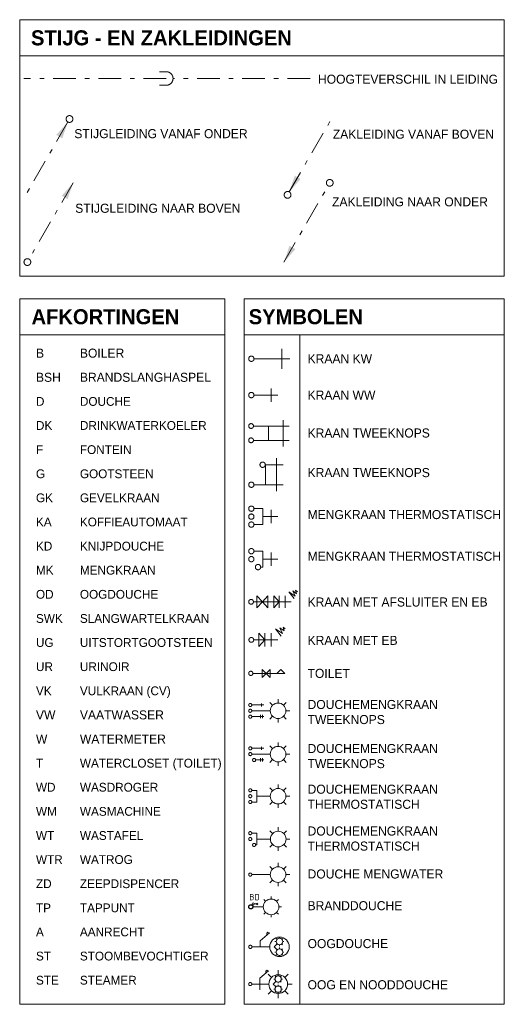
# Model space of a CAD drawing. Header units: millimetres. Extents: x 54776 to 295166, y 132708 to 356599.
# Tile 6 of 11: x 271424 to 276784, y 132755 to 143642. Entities that reach past the tile are written whole.
import ezdxf
from ezdxf.enums import TextEntityAlignment as Align

# ---------------------------------------------------------------- set-up
doc = ezdxf.new("R2010")
doc.units = ezdxf.units.MM
doc.header["$LTSCALE"] = 50
for name, pattern in [('2322109', [10, 5, -2, 1, -2]), ('2322109_a', [10, 5, -2, 1, -2]), ('2322110', [10, 5, -1, 1, -1, 1, -1])]:
    doc.linetypes.add(name, pattern=pattern)
doc.layers.get('0').update_dxf_attribs({"color": 250})
doc.layers.add('CAG RENVOOI STAMP', color=2, linetype='Continuous', lineweight=20)
doc.layers.add('WL531---', color=5, linetype='2322109')
doc.styles.add('B-01', font='b-gbp')
doc.styles.add('Diameter', font='arial.ttf')
doc.styles.add('STABICAD-012', font='ISOCP.SHX', dxfattribs={"height": 60})

# ---------------------------------------------------------------- blocks, each defined once
blk = doc.blocks.new('A$7E4C2E342D2')
at = {"layer": 'CAG RENVOOI STAMP', "linetype": '2322109'}
blk.add_hatch(color=2, dxfattribs=at).paths.add_polyline_path([(0, 0), (61, 181), (126, 144)], flags=0)
blk.add_line((506, 877, 0), (506, 877, 1), dxfattribs=at)
at = {"layer": 'CAG RENVOOI STAMP', "color": 2, "linetype": '2322109_a'}
blk.add_line((0, 0, 1), (488, 844, 1), dxfattribs=at)
at = {"layer": 'CAG RENVOOI STAMP', "color": 2, "linetype": '2322109'}
blk.add_circle((506, 877, 1), 37.5, dxfattribs=at)
blk = doc.blocks.new('A$C3b7d6bf8')
at = {"color": 0, "linetype": 'Continuous'}
for p, q in [((0, 0, 950), (0, -150, 950)), ((0, 0, 950), (135, 0, 950)), ((85, 50, 950), (85, -200, 950)), ((-85, -150, 950), (135, -150, 950))]:
    blk.add_line(p, q, dxfattribs=at)
blk = doc.blocks.new('A$C65c990bf')
at = {"color": 2, "linetype": 'Continuous'}
for p, q in [((0, 60), (65, 60)), ((65, -60), (65, 60)), ((65, 0), (180, 0)), ((130, -50), (130, 50)), ((0, -60), (65, -60))]:
    blk.add_line(p, q, dxfattribs=at)
blk = doc.blocks.new('*U108')
at = {"color": 0, "linetype": '2322109'}
blk.add_circle((0, 0), 20, dxfattribs=at)
at = {"color": 2}
for tag in ['CODE', 'CODE2', 'SECTIONCODE', 'INDICATIONTEXT', 'LABEL', 'POSITIONCODE']:
    blk.add_attdef(tag, (0, 0), '', height=1.2, dxfattribs=at)
at = {"color": 1}
blk.add_attdef('PRODUCTCODE', (0, 0), '', height=1.8, dxfattribs=at)
blk = doc.blocks.new('*U109')
at = {"color": 0, "linetype": '2322110'}
blk.add_circle((0, 0), 20, dxfattribs=at)
at = {"color": 2}
for tag in ['CODE', 'CODE2', 'SECTIONCODE', 'INDICATIONTEXT', 'LABEL', 'POSITIONCODE']:
    blk.add_attdef(tag, (0, 0), '', height=1.2, dxfattribs=at)
at = {"color": 1}
blk.add_attdef('PRODUCTCODE', (0, 0), '', height=1.8, dxfattribs=at)
blk = doc.blocks.new('*U110')
at = {"color": 0, "linetype": '2322110'}
blk.add_circle((0, 0), 20, dxfattribs=at)
at = {"color": 2}
for tag in ['CODE', 'CODE2', 'SECTIONCODE', 'INDICATIONTEXT', 'LABEL', 'POSITIONCODE']:
    blk.add_attdef(tag, (0, 0), '', height=1.2, dxfattribs=at)
at = {"color": 1}
blk.add_attdef('PRODUCTCODE', (0, 0), '', height=1.8, dxfattribs=at)
blk = doc.blocks.new('A$C661c9060')
at = {"color": 2, "linetype": 'Continuous'}
for p, q in [((0, 60), (65, 60)), ((65, -60), (65, 60)), ((65, 0), (180, 0)), ((130, -50), (130, 50)), ((50, -60), (65, -60))]:
    blk.add_line(p, q, dxfattribs=at)
blk = doc.blocks.new('*U111')
at = {"color": 0, "linetype": '2322109'}
blk.add_circle((0, 0), 20, dxfattribs=at)
at = {"color": 2}
for tag in ['CODE', 'CODE2', 'SECTIONCODE', 'INDICATIONTEXT', 'LABEL', 'POSITIONCODE']:
    blk.add_attdef(tag, (0, 0), '', height=1.2, dxfattribs=at)
at = {"color": 1}
blk.add_attdef('PRODUCTCODE', (0, 0), '', height=1.8, dxfattribs=at)
blk = doc.blocks.new('*U112')
at = {"color": 0, "linetype": '2322110'}
blk.add_circle((0, 0), 20, dxfattribs=at)
at = {"color": 2}
for tag in ['CODE', 'CODE2', 'SECTIONCODE', 'INDICATIONTEXT', 'LABEL', 'POSITIONCODE']:
    blk.add_attdef(tag, (0, 0), '', height=1.2, dxfattribs=at)
at = {"color": 1}
blk.add_attdef('PRODUCTCODE', (0, 0), '', height=1.8, dxfattribs=at)
blk = doc.blocks.new('*U113')
at = {"color": 0, "linetype": '2322110'}
blk.add_circle((0, 0), 20, dxfattribs=at)
at = {"color": 2}
for tag in ['CODE', 'CODE2', 'SECTIONCODE', 'INDICATIONTEXT', 'LABEL', 'POSITIONCODE']:
    blk.add_attdef(tag, (0, 0), '', height=1.2, dxfattribs=at)
at = {"color": 1}
blk.add_attdef('PRODUCTCODE', (0, 0), '', height=1.8, dxfattribs=at)
blk = doc.blocks.new('*U114')
at = {"color": 0, "linetype": '2322109'}
blk.add_circle((0, 0), 20, dxfattribs=at)
at = {"color": 2}
for tag in ['CODE', 'CODE2', 'SECTIONCODE', 'INDICATIONTEXT', 'LABEL', 'POSITIONCODE']:
    blk.add_attdef(tag, (0, 0), '', height=1.2, dxfattribs=at)
at = {"color": 1}
blk.add_attdef('PRODUCTCODE', (0, 0), '', height=1.8, dxfattribs=at)
blk = doc.blocks.new('*U115')
at = {"color": 0, "linetype": '2322110'}
blk.add_circle((0, 0), 20, dxfattribs=at)
at = {"color": 2}
for tag in ['CODE', 'CODE2', 'SECTIONCODE', 'INDICATIONTEXT', 'LABEL', 'POSITIONCODE']:
    blk.add_attdef(tag, (0, 0), '', height=1.2, dxfattribs=at)
at = {"color": 1}
blk.add_attdef('PRODUCTCODE', (0, 0), '', height=1.8, dxfattribs=at)
blk = doc.blocks.new('A$Cf32a37d3')
at = {"color": 2, "linetype": 'Continuous'}
for p, q in [((101, 75), (216, 171)), ((181, 167), (195, 179)), ((181, 142), (181, 167)), ((216, 171), (195, 179)), ((218, 0), (0, 0)), ((101, 0), (101, 75)), ((310, 37), (273, 0)), ((310, -37), (273, 0)), ((298, 65), (283, 65)), ((310, 93), (299, 104)), ((310, 37), (299, 26)), ((338, 105), (338, 120)), ((338, 25), (338, 10)), ((366, 93), (377, 104)), ((366, 37), (377, 26)), ((378, 65), (393, 65)), ((298, -65), (283, -65)), ((310, -37), (299, -26)), ((310, -93), (299, -104)), ((338, -25), (338, -10)), ((338, -105), (338, -120)), ((366, -37), (377, -26)), ((366, -93), (377, -104)), ((378, -65), (393, -65))]:
    blk.add_line(p, q, dxfattribs=at)
for centre, radius in [((338, 0), 120), ((338, 65), 40), ((338, -65), 40)]:
    blk.add_circle(centre, radius, dxfattribs=at)
blk = doc.blocks.new('*U119')
at = {"color": 0, "linetype": '2322109'}
blk.add_circle((0, 0), 20, dxfattribs=at)
at = {"color": 1, "linetype": 'Continuous'}
blk.add_attdef('PRODUCTCODE', (0, 0), '', height=1.8, dxfattribs=at)
at = {"color": 2, "linetype": 'Continuous'}
for tag in ['CODE', 'CODE2', 'INDICATIONTEXT', 'LABEL', 'POSITIONCODE', 'SECTIONCODE']:
    blk.add_attdef(tag, (0, 0), '', height=1.2, dxfattribs=at)
blk = doc.blocks.new('*U120')
at = {"color": 0, "linetype": '2322109'}
blk.add_circle((0, 0), 20, dxfattribs=at)
at = {"color": 1}
blk.add_attdef('PRODUCTCODE', (0, 0), '', height=1.8, dxfattribs=at)
at = {"color": 2}
for tag in ['CODE', 'CODE2', 'INDICATIONTEXT', 'LABEL', 'POSITIONCODE', 'SECTIONCODE']:
    blk.add_attdef(tag, (0, 0), '', height=1.2, dxfattribs=at)
blk = doc.blocks.new('*U121')
at = {"color": 0, "linetype": '2322110'}
blk.add_circle((0, 0), 20, dxfattribs=at)
at = {"color": 1}
blk.add_attdef('PRODUCTCODE', (0, 0), '', height=1.8, dxfattribs=at)
at = {"color": 2}
for tag in ['CODE', 'CODE2', 'INDICATIONTEXT', 'LABEL', 'POSITIONCODE', 'SECTIONCODE']:
    blk.add_attdef(tag, (0, 0), '', height=1.2, dxfattribs=at)
blk = doc.blocks.new('*U122')
at = {"color": 0, "linetype": '2322110'}
blk.add_circle((0, 0), 20, dxfattribs=at)
at = {"color": 1}
blk.add_attdef('PRODUCTCODE', (0, 0), '', height=1.8, dxfattribs=at)
at = {"color": 2}
for tag in ['CODE', 'CODE2', 'INDICATIONTEXT', 'LABEL', 'POSITIONCODE', 'SECTIONCODE']:
    blk.add_attdef(tag, (0, 0), '', height=1.2, dxfattribs=at)
blk = doc.blocks.new('A$C57f8aca0')
at = {"color": 2, "linetype": 'Continuous'}
for p, q in [((338, 100), (338, 150)), ((0, 75), (65, 75)), ((65, -75), (65, 75)), ((238, 0), (65, 0)), ((267, 71), (232, 106)), ((409, 71), (444, 106)), ((438, 0), (488, 0)), ((50, -75), (65, -75)), ((267, -71), (232, -106)), ((338, -100), (338, -150)), ((409, -71), (444, -106))]:
    blk.add_line(p, q, dxfattribs=at)
blk.add_circle((338, 0), 100, dxfattribs=at)
blk = doc.blocks.new('A$C47e92765')
at = {"color": 2, "linetype": 'Continuous'}
for p, q in [((338, 100), (338, 150)), ((0, 75), (65, 75)), ((65, -75), (65, 75)), ((238, 0), (65, 0)), ((267, 71), (232, 106)), ((409, 71), (444, 106)), ((438, 0), (488, 0)), ((0, -75), (65, -75)), ((267, -71), (232, -106)), ((338, -100), (338, -150)), ((409, -71), (444, -106))]:
    blk.add_line(p, q, dxfattribs=at)
blk.add_circle((338, 0), 100, dxfattribs=at)
blk = doc.blocks.new('*U123')
at = {"color": 0, "linetype": '2322109'}
blk.add_circle((0, 0), 20, dxfattribs=at)
at = {"color": 1, "linetype": 'Continuous'}
blk.add_attdef('PRODUCTCODE', (0, 0), '', height=1.8, dxfattribs=at)
at = {"color": 2, "linetype": 'Continuous'}
for tag in ['CODE', 'CODE2', 'INDICATIONTEXT', 'LABEL', 'POSITIONCODE', 'SECTIONCODE']:
    blk.add_attdef(tag, (0, 0), '', height=1.2, dxfattribs=at)
blk = doc.blocks.new('*U124')
at = {"color": 0, "linetype": '2322110'}
blk.add_circle((0, 0), 20, dxfattribs=at)
at = {"color": 1, "linetype": 'Continuous'}
blk.add_attdef('PRODUCTCODE', (0, 0), '', height=1.8, dxfattribs=at)
at = {"color": 2, "linetype": 'Continuous'}
for tag in ['CODE', 'CODE2', 'INDICATIONTEXT', 'LABEL', 'POSITIONCODE', 'SECTIONCODE']:
    blk.add_attdef(tag, (0, 0), '', height=1.2, dxfattribs=at)
blk = doc.blocks.new('*U125')
at = {"color": 0, "linetype": '2322110'}
blk.add_circle((0, 0), 20, dxfattribs=at)
at = {"color": 1, "linetype": 'Continuous'}
blk.add_attdef('PRODUCTCODE', (0, 0), '', height=1.8, dxfattribs=at)
at = {"color": 2, "linetype": 'Continuous'}
for tag in ['CODE', 'CODE2', 'INDICATIONTEXT', 'LABEL', 'POSITIONCODE', 'SECTIONCODE']:
    blk.add_attdef(tag, (0, 0), '', height=1.2, dxfattribs=at)
blk = doc.blocks.new('A$C0135aae4')
at = {"color": 2, "linetype": 'Continuous'}
for p, q in [((338, 100), (338, 150)), ((0, 75), (155, 75)), ((238, 0), (0, 0)), ((126, 55), (126, 95)), ((267, 71), (232, 106)), ((409, 71), (444, 106)), ((438, 0), (488, 0)), ((50, -75), (155, -75)), ((113, -93), (113, -53)), ((138, -93), (138, -53)), ((267, -71), (232, -106)), ((338, -100), (338, -150)), ((409, -71), (444, -106))]:
    blk.add_line(p, q, dxfattribs=at)
blk.add_circle((338, 0), 100, dxfattribs=at)
blk = doc.blocks.new('*U126')
at = {"color": 0, "linetype": '2322109'}
blk.add_circle((0, 0), 20, dxfattribs=at)
at = {"color": 1}
blk.add_attdef('PRODUCTCODE', (0, 0), '', height=1.8, dxfattribs=at)
at = {"color": 2}
for tag in ['CODE', 'CODE2', 'INDICATIONTEXT', 'LABEL', 'POSITIONCODE', 'SECTIONCODE']:
    blk.add_attdef(tag, (0, 0), '', height=1.2, dxfattribs=at)
blk = doc.blocks.new('*U127')
at = {"color": 0, "linetype": '2322110'}
blk.add_circle((0, 0), 20, dxfattribs=at)
at = {"color": 1}
blk.add_attdef('PRODUCTCODE', (0, 0), '', height=1.8, dxfattribs=at)
at = {"color": 2}
for tag in ['CODE', 'CODE2', 'INDICATIONTEXT', 'LABEL', 'POSITIONCODE', 'SECTIONCODE']:
    blk.add_attdef(tag, (0, 0), '', height=1.2, dxfattribs=at)
blk = doc.blocks.new('*U128')
at = {"color": 0, "linetype": '2322110'}
blk.add_circle((0, 0), 20, dxfattribs=at)
at = {"color": 1}
blk.add_attdef('PRODUCTCODE', (0, 0), '', height=1.8, dxfattribs=at)
at = {"color": 2}
for tag in ['CODE', 'CODE2', 'INDICATIONTEXT', 'LABEL', 'POSITIONCODE', 'SECTIONCODE']:
    blk.add_attdef(tag, (0, 0), '', height=1.2, dxfattribs=at)
blk = doc.blocks.new('A$Cbe56eea4')
at = {"color": 2, "linetype": 'Continuous'}
for p, q in [((338, 100), (338, 150)), ((0, 75), (155, 75)), ((238, 0), (0, 0)), ((126, 55), (126, 95)), ((267, 71), (232, 106)), ((409, 71), (444, 106)), ((438, 0), (488, 0)), ((0, -75), (155, -75)), ((113, -93), (113, -53)), ((138, -93), (138, -53)), ((267, -71), (232, -106)), ((338, -100), (338, -150)), ((409, -71), (444, -106))]:
    blk.add_line(p, q, dxfattribs=at)
blk.add_circle((338, 0), 100, dxfattribs=at)
blk = doc.blocks.new('*U132')
at = {"color": 0, "linetype": '2322109'}
blk.add_circle((0, 0), 20, dxfattribs=at)
at = {"color": 1}
blk.add_attdef('PRODUCTCODE', (0, 0), '', height=1.8, dxfattribs=at)
at = {"color": 2}
for tag in ['CODE', 'CODE2', 'INDICATIONTEXT', 'LABEL', 'POSITIONCODE', 'SECTIONCODE']:
    blk.add_attdef(tag, (0, 0), '', height=1.2, dxfattribs=at)
blk = doc.blocks.new('*U133')
at = {"color": 0, "linetype": '2322110'}
blk.add_circle((0, 0), 20, dxfattribs=at)
at = {"color": 1}
blk.add_attdef('PRODUCTCODE', (0, 0), '', height=1.8, dxfattribs=at)
at = {"color": 2}
for tag in ['CODE', 'CODE2', 'INDICATIONTEXT', 'LABEL', 'POSITIONCODE', 'SECTIONCODE']:
    blk.add_attdef(tag, (0, 0), '', height=1.2, dxfattribs=at)
blk = doc.blocks.new('*U134')
at = {"color": 0, "linetype": '2322110'}
blk.add_circle((0, 0), 20, dxfattribs=at)
at = {"color": 1}
blk.add_attdef('PRODUCTCODE', (0, 0), '', height=1.8, dxfattribs=at)
at = {"color": 2}
for tag in ['CODE', 'CODE2', 'INDICATIONTEXT', 'LABEL', 'POSITIONCODE', 'SECTIONCODE']:
    blk.add_attdef(tag, (0, 0), '', height=1.2, dxfattribs=at)
blk = doc.blocks.new('A$Cbccaf4a8')
at = {"color": 2, "linetype": 'Continuous'}
for p, q in [((161, 82.8), (214.8, 47.2)), ((204.7, 28.1), (161, 82.8)), ((214.8, 47.2), (193.5, 90.9)), ((193.5, 90.9), (225.8, 68.2)), ((225.8, 68.2), (218, 97)), ((218, 97), (234.4, 84.4)), ((0, 0), (180, 0)), ((35, 50), (35, -50)), ((35, 50), (80, 0)), ((35, -50), (80, 0)), ((80, 50), (80, -50)), ((130, 50), (130, -50))]:
    blk.add_line(p, q, dxfattribs=at)
blk = doc.blocks.new('A$C5584e523')
at = {"color": 2, "linetype": 'Continuous'}
for p, q in [((295, 82.8), (348.8, 47.2)), ((338.7, 28.1), (295, 82.8)), ((348.8, 47.2), (327.5, 90.9)), ((327.5, 90.9), (359.8, 68.2)), ((359.8, 68.2), (352, 97)), ((352, 97), (368.4, 84.4)), ((0, 0), (314, 0)), ((29, 50), (29, -50)), ((29, 50), (74, 0)), ((29, -50), (74, 0)), ((119, 50), (74, 0)), ((119, -50), (74, 0)), ((119, 50), (119, -50)), ((169, 50), (169, -50)), ((169, 50), (214, 0)), ((169, -50), (214, 0)), ((214, 50), (214, -50)), ((264, 50), (264, -50))]:
    blk.add_line(p, q, dxfattribs=at)
blk = doc.blocks.new('*U135')
at = {"color": 0, "linetype": '2322109'}
blk.add_circle((0, 0), 20, dxfattribs=at)
at = {"color": 2, "linetype": 'Continuous'}
for tag in ['CODE', 'CODE2', 'SECTIONCODE', 'INDICATIONTEXT', 'LABEL', 'POSITIONCODE']:
    blk.add_attdef(tag, (0, 0), '', height=1.2, dxfattribs=at)
at = {"color": 1, "linetype": 'Continuous'}
blk.add_attdef('PRODUCTCODE', (0, 0), '', height=1.8, dxfattribs=at)
blk = doc.blocks.new('*U136')
at = {"color": 0, "linetype": '2322109'}
blk.add_circle((0, 0), 20, dxfattribs=at)
at = {"color": 2, "linetype": 'Continuous'}
for tag in ['CODE', 'CODE2', 'SECTIONCODE', 'INDICATIONTEXT', 'LABEL', 'POSITIONCODE']:
    blk.add_attdef(tag, (0, 0), '', height=1.2, dxfattribs=at)
at = {"color": 1, "linetype": 'Continuous'}
blk.add_attdef('PRODUCTCODE', (0, 0), '', height=1.8, dxfattribs=at)
blk = doc.blocks.new('A$Cb6c238f5')
at = {"color": 2, "linetype": 'Continuous', "lineweight": -2}
for p, q in [((338, 100), (338, 150)), ((238, 0), (0, 0)), ((267, 71), (232, 106)), ((409, 71), (444, 106)), ((438, 0), (488, 0)), ((267, -71), (232, -106)), ((338, -100), (338, -150)), ((409, -71), (444, -106))]:
    blk.add_line(p, q, dxfattribs=at)
blk.add_circle((338, 0), 100, dxfattribs=at)
blk = doc.blocks.new('*U137')
at = {"color": 0, "linetype": '2322110'}
blk.add_circle((0, 0), 20, dxfattribs=at)
at = {"color": 1, "linetype": 'Continuous'}
blk.add_attdef('PRODUCTCODE', (0, 0), '', height=1.8, dxfattribs=at)
at = {"color": 2, "linetype": 'Continuous'}
for tag in ['CODE', 'CODE2', 'INDICATIONTEXT', 'LABEL', 'POSITIONCODE', 'SECTIONCODE']:
    blk.add_attdef(tag, (0, 0), '', height=1.2, dxfattribs=at)
blk = doc.blocks.new('A$C1fc4fd07')
at = {"color": 0, "linetype": 'Continuous'}
for p, q in [((0, 75), (0, 175)), ((28, 127.6), (19.1, 136.5)), ((36.8, 136.5), (19.1, 136.5)), ((28, 162.6), (28, 127.6)), ((28, 127.6), (36.8, 136.5)), ((-75, 0), (-100, 0)), ((-53, 53), (-70.7, 70.7)), ((53, 53), (70.7, 70.7)), ((75, 0), (100, 0)), ((-53, -53), (-70.7, -70.7)), ((0, -75), (0, -100)), ((53, -53), (70.7, -70.7))]:
    blk.add_line(p, q, dxfattribs=at)
for centre, radius in [((28, 172.6), 10), ((0, 0), 75)]:
    blk.add_circle(centre, radius, dxfattribs=at)
at = {"color": 0, "linetype": 'Continuous', "style": 'STABICAD-012'}
blk.add_attdef('INDICATIONTEXT', text='', height=60, dxfattribs=at).set_placement((200, 151.3), align=Align.MIDDLE)
blk = doc.blocks.new('*U92')
at = {"color": 0, "linetype": '2322109'}
blk.add_circle((0, 0), 20, dxfattribs=at)
at = {"color": 2, "linetype": 'Continuous'}
for tag in ['CODE', 'CODE2', 'SECTIONCODE', 'INDICATIONTEXT', 'LABEL', 'POSITIONCODE']:
    blk.add_attdef(tag, (0, 0), '', height=1.2, dxfattribs=at)
at = {"color": 1, "linetype": 'Continuous'}
blk.add_attdef('PRODUCTCODE', (0, 0), '', height=1.8, dxfattribs=at)
blk = doc.blocks.new('A$7E4C2C29363CA')
at = {"layer": 'CAG RENVOOI STAMP', "color": 2, "linetype": 'Continuous'}
ref = blk.add_blockref('A$C1fc4fd07', (271, 126), dxfattribs=dict(at, xscale=1.26, yscale=1.26, zscale=1.26, rotation=90))
ref.add_attrib('INDICATIONTEXT', 'BD', dxfattribs={"layer": '0', "color": 0, "linetype": 'Continuous', "height": 75.6, "style": 'STABICAD-012'}).set_placement((70, 244), align=Align.MIDDLE)
at = {"layer": 'WL531---', "linetype": '2322109', "xscale": 1.26, "yscale": 1.26, "zscale": 1.26, "rotation": 90}
blk.add_blockref('*U92', (25, 126), dxfattribs=at)
blk = doc.blocks.new('A$C40672a4a')
at = {"color": 2, "linetype": 'Continuous'}
for p, q in [((101, 75), (216, 171)), ((181, 167), (195, 179)), ((181, 142), (181, 167)), ((216, 171), (195, 179)), ((253, 85), (211, 127)), ((338, 180), (338, 120)), ((423, 85), (465, 127)), ((218, 0), (0, 0)), ((101, 0), (101, 75)), ((101, 0), (101, -75)), ((310, 37), (273, 0)), ((310, -37), (273, 0)), ((298, 65), (283, 65)), ((310, 93), (299, 104)), ((310, 37), (299, 26)), ((338, 105), (338, 120)), ((338, 25), (338, 10)), ((366, 93), (377, 104)), ((366, 37), (377, 26)), ((378, 65), (393, 65)), ((458, 0), (518, 0)), ((253, -85), (211, -127)), ((298, -65), (283, -65)), ((310, -37), (299, -26)), ((310, -93), (299, -104)), ((338, -25), (338, -10)), ((338, -105), (338, -120)), ((338, -120), (338, -180)), ((366, -37), (377, -26)), ((366, -93), (377, -104)), ((378, -65), (393, -65)), ((423, -85), (465, -127))]:
    blk.add_line(p, q, dxfattribs=at)
for centre, radius in [((338, 0), 120), ((338, 65), 40), ((338, -65), 40)]:
    blk.add_circle(centre, radius, dxfattribs=at)
blk = doc.blocks.new('*U138')
at = {"color": 0, "linetype": '2322109'}
blk.add_circle((0, 0), 20, dxfattribs=at)
at = {"color": 1, "linetype": 'Continuous'}
blk.add_attdef('PRODUCTCODE', (0, 0), '', height=1.8, dxfattribs=at)
at = {"color": 2, "linetype": 'Continuous'}
for tag in ['CODE', 'CODE2', 'INDICATIONTEXT', 'LABEL', 'POSITIONCODE', 'SECTIONCODE']:
    blk.add_attdef(tag, (0, 0), '', height=1.2, dxfattribs=at)
blk = doc.blocks.new('A$7E4C2C332A327')
at = {"layer": 'CAG RENVOOI STAMP', "color": 2, "linetype": 'Continuous'}
for p, q in [((0, 44.098425), (352.7874, 44.098425)), ((191.093175, 0), (102.896325, 88.19685)), ((191.093175, 88.19685), (102.896325, 0)), ((102.896325, 88.19685), (102.896325, 0)), ((191.093175, 88.19685), (191.093175, 0)), ((306.925038, 88.19685), (264.59055, 44.098425)), ((352.7874, 44.098425), (306.925038, 88.19685))]:
    blk.add_line(p, q, dxfattribs=at)
blk = doc.blocks.new('A$7E4C2E35132EF')
at = {"layer": 'CAG RENVOOI STAMP', "linetype": '2322109'}
blk.add_hatch(color=2, dxfattribs=at).paths.add_polyline_path([(56, 70), (118, 251), (182, 214)], flags=0)
at = {"layer": 'CAG RENVOOI STAMP', "color": 2, "linetype": '2322109_a'}
blk.add_line((56, 70, 0), (544, 914, 0), dxfattribs=at)
at = {"layer": 'CAG RENVOOI STAMP', "linetype": '2322109'}
blk.add_line((38, 38, 0), (38, 38, 0), dxfattribs=at)
at = {"layer": 'CAG RENVOOI STAMP', "color": 2, "linetype": '2322109'}
blk.add_circle((38, 38, 0), 37.5, dxfattribs=at)
blk = doc.blocks.new('A$7E4C2E35252C0')
at = {"layer": 'CAG RENVOOI STAMP', "linetype": '2322109'}
blk.add_hatch(color=2, dxfattribs=at).paths.add_polyline_path([(488, 844), (426, 663), (361, 701)], flags=0)
blk.add_line((506, 877, 0), (506, 877, 0), dxfattribs=at)
at = {"layer": 'CAG RENVOOI STAMP', "color": 2, "linetype": '2322109_a'}
blk.add_line((488, 844, 0), (0, 0, 0), dxfattribs=at)
at = {"layer": 'CAG RENVOOI STAMP', "color": 2, "linetype": '2322109'}
blk.add_circle((506, 877, 0), 37.5, dxfattribs=at)
blk = doc.blocks.new('A$7E4C2E35341C')
at = {"layer": 'CAG RENVOOI STAMP', "linetype": '2322109'}
blk.add_hatch(color=2, dxfattribs=at).paths.add_polyline_path([(544, 914), (482, 733), (418, 771)], flags=0)
at = {"layer": 'CAG RENVOOI STAMP', "color": 2, "linetype": '2322109_a'}
blk.add_line((544, 914, 0), (56, 70, 0), dxfattribs=at)
at = {"layer": 'CAG RENVOOI STAMP', "linetype": '2322109'}
blk.add_line((38, 38, -750), (38, 38, 0), dxfattribs=at)
at = {"layer": 'CAG RENVOOI STAMP', "color": 2, "linetype": '2322109'}
blk.add_circle((38, 38, 0), 37.5, dxfattribs=at)
blk = doc.blocks.new('A$7E4C2E36B32F')
at = {"layer": 'CAG RENVOOI STAMP', "color": 2, "linetype": 'Continuous'}
for p, q in [((308, 220), (308, 0)), ((0, 110), (397, 110))]:
    blk.add_line(p, q, dxfattribs=at)
blk = doc.blocks.new('A$7E4C2E362E2F8')
at = {"layer": 'CAG RENVOOI STAMP', "color": 2, "linetype": 'Continuous'}
for p, q in [((190.945755, 146.88135), (190.945755, 0)), ((0, 73.440675), (264.38643, 73.440675))]:
    blk.add_line(p, q, dxfattribs=at)
blk = doc.blocks.new('A$7E4C2E3639324')
at = {"layer": 'CAG RENVOOI STAMP', "color": 2, "linetype": 'Continuous'}
for p, q in [((0, 224.91), (396.9, 224.91)), ((165.375, 224.91), (165.375, 66.15)), ((330.75, 291.06), (330.75, 0)), ((0, 66.15), (396.9, 66.15))]:
    blk.add_line(p, q, dxfattribs=at)

msp = doc.modelspace()

# ---------------------------------------------------------------- linework, layer by layer
at = {"layer": 'CAG RENVOOI STAMP', "linetype": 'Continuous'}
for p, q in [((271424, 140807), (271424, 143642)), ((271424, 143642, 0), (276784, 143642, 0)), ((276784, 140807), (276784, 143642)), ((271428, 143243, 0), (276784, 143243, 0)), ((271424, 140807), (276784, 140807)), ((271424, 140557), (273692, 140557)), ((271424, 140557), (271424, 132755)), ((273692, 140557), (273692, 132755)), ((276784, 140557), (273905, 140557)), ((273905, 140557), (273905, 132755)), ((276784, 140557), (276784, 132755)), ((271424, 140159), (273692, 140159)), ((276784, 140158), (273905, 140158)), ((274524, 140158), (274524, 132755)), ((271424, 132755), (273692, 132755)), ((273905, 132755), (276784, 132755))]:
    msp.add_line(p, q, dxfattribs=at)
at = {"layer": 'CAG RENVOOI STAMP', "linetype": '2322109'}
for p, q in [((273045, 143067, 0), (272970, 143067, 0)), ((273045, 142992, 0), (271469, 142992, 0)), ((273045, 142992, -450), (273045, 142992, 0)), ((274636, 142992, -450), (273120, 142992, -450)), ((273045, 142917, 0), (272970, 142917, 0))]:
    msp.add_line(p, q, dxfattribs=at)
at = {"layer": 'CAG RENVOOI STAMP', "color": 5, "linetype": '2322109'}
for centre, radius in [((273986, 139893), 29.4), ((273983, 139149), 26.5), ((273980, 136414), 23.5)]:
    msp.add_circle(centre, radius, dxfattribs=at)
at = {"layer": 'CAG RENVOOI STAMP', "color": 1, "linetype": '2322109'}
msp.add_circle((273986, 139491), 29.4, dxfattribs=at)
at = {"layer": 'CAG RENVOOI STAMP', "color": 1, "linetype": '2322110'}
msp.add_circle((273983, 138991), 26.5, dxfattribs=at)
at = {"layer": 'CAG RENVOOI STAMP', "linetype": '2322109'}
msp.add_arc((273045, 142992, 0), 75, 270, 90, dxfattribs=at)

# ---------------------------------------------------------------- block references
at = {"layer": 'CAG RENVOOI STAMP'}
for name, p in [('A$7E4C2E35252C0', (271469, 141667)), ('A$7E4C2E35132EF', (274349, 141667)), ('A$7E4C2E342D2', (274347, 140961)), ('A$7E4C2E35341C', (271471, 140924)), ('A$7E4C2E36B32F', (274016, 139783)), ('A$7E4C2E362E2F8', (274016, 139418)), ('A$7E4C2E3639324', (274009, 138924)), ('A$7E4C2C332A327', (274004, 136370))]:
    msp.add_blockref(name, p, dxfattribs=at)
at = {"layer": 'CAG RENVOOI STAMP', "color": 2, "linetype": 'Continuous', "xscale": 1.47, "yscale": 1.47, "zscale": 1.47}
msp.add_blockref('A$C3b7d6bf8', (274141, 138721, -1396), dxfattribs=at)
at = {"layer": 'CAG RENVOOI STAMP', "color": 5, "linetype": '2322109'}
for name, p, xscale, yscale, zscale in [('*U114', (274111, 138721, -1396), 1.47, 1.47, 1.47), ('*U108', (273986, 138235), 1.47, 1.47, 1.47), ('*U111', (273986, 137765), 1.47, 1.47, 1.47), ('*U136', (273983, 137205), 1.322952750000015, 1.322952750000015, 1.322952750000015), ('*U135', (273986, 136784), 1.322952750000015, 1.322952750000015, 1.322952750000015), ('*U132', (273974, 136064), 0.8601292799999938, 0.8601292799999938, 0.8601292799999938), ('*U126', (273974, 135585), 0.8601292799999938, 0.8601292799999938, 0.8601292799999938), ('*U123', (273974, 135121), 0.8601292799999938, 0.8601292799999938, 0.8601292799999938), ('*U120', (273974, 134647), 0.8601292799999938, 0.8601292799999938, 0.8601292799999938), ('*U119', (273975, 133390), 0.9000000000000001, 0.9000000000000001, 0.9000000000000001), ('*U138', (273974, 132978), 0.8640000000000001, 0.8640000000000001, 0.8640000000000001)]:
    msp.add_blockref(name, p, dxfattribs=dict(at, xscale=xscale, yscale=yscale, zscale=zscale))
at = {"layer": 'CAG RENVOOI STAMP', "color": 1, "linetype": '2322110'}
for name, p, xscale, yscale, zscale in [('*U115', (273986, 138500), 1.47, 1.47, 1.47), ('*U109', (273986, 138059), 1.47, 1.47, 1.47), ('*U112', (274060, 137589), 1.47, 1.47, 1.47), ('*U133', (273974, 135935), 0.860129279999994, 0.860129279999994, 0.860129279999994), ('*U127', (274017, 135456), 0.860129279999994, 0.860129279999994, 0.860129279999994), ('*U124', (273974, 134992), 0.860129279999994, 0.860129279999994, 0.860129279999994), ('*U121', (274017, 134517), 0.860129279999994, 0.860129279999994, 0.860129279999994)]:
    msp.add_blockref(name, p, dxfattribs=dict(at, xscale=xscale, yscale=yscale, zscale=zscale))
at = {"layer": 'CAG RENVOOI STAMP', "color": 30, "linetype": '2322110'}
for name, p, xscale, yscale, zscale in [('*U110', (273986, 138147), 1.47, 1.47, 1.47), ('*U113', (273986, 137677), 1.47, 1.47, 1.47), ('*U134', (273974, 136000), 0.860129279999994, 0.860129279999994, 0.860129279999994), ('*U128', (273974, 135521), 0.860129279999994, 0.860129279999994, 0.860129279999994), ('*U125', (273974, 135056), 0.860129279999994, 0.860129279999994, 0.860129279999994), ('*U122', (273974, 134582), 0.860129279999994, 0.860129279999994, 0.860129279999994), ('*U137', (273974, 134189), 0.860129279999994, 0.860129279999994, 0.860129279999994)]:
    msp.add_blockref(name, p, dxfattribs=dict(at, xscale=xscale, yscale=yscale, zscale=zscale))
at = {"layer": 'CAG RENVOOI STAMP'}
for name, p, xscale, yscale, zscale in [('A$C65c990bf', (274016, 138147), 1.47, 1.47, 1.47), ('A$C661c9060', (274016, 137677), 1.47, 1.47, 1.47), ('A$C5584e523', (274010, 137205), 1.322952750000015, 1.322952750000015, 1.322952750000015), ('A$Cbccaf4a8', (274016, 136784), 1.469947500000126, 1.469947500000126, 1.469947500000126), ('A$Cbe56eea4', (273991, 136000), 0.860129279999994, 0.860129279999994, 0.860129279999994), ('A$C0135aae4', (273991, 135521), 0.860129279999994, 0.860129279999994, 0.860129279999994), ('A$C47e92765', (273991, 135056), 0.8601292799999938, 0.8601292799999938, 0.8601292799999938), ('A$C57f8aca0', (273991, 134582), 0.8640000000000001, 0.8640000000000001, 0.8640000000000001), ('A$Cb6c238f5', (273991, 134189), 0.860129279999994, 0.860129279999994, 0.860129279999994), ('A$7E4C2C29363CA', (273957, 133717), 0.9142857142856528, 0.9142857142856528, 0.9142857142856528), ('A$Cf32a37d3', (273993, 133390), 0.9000000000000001, 0.9000000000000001, 0.9000000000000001), ('A$C40672a4a', (273991, 132978), 0.8640000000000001, 0.8640000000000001, 0.8640000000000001)]:
    msp.add_blockref(name, p, dxfattribs=dict(at, xscale=xscale, yscale=yscale, zscale=zscale))

# ---------------------------------------------------------------- texts
at = {"layer": 'CAG RENVOOI STAMP', "style": 'B-01'}
for s, height, p in [('B', 100, (271604, 139955)), ('BOILER', 100, (272090, 139955)), ('BSH', 100, (271604, 139688)), ('BRANDSLANGHASPEL', 100, (272090, 139688)), ('D', 97.2, (271604, 139421)), ('DOUCHE', 97.2, (272090, 139421)), ('DK', 97.2, (271604, 139155)), ('DRINKWATERKOELER', 97.22, (272090, 139155)), ('F', 97.2, (271604, 138888)), ('FONTEIN', 97.2, (272090, 138888)), ('G', 97.2, (271604, 138621)), ('GOOTSTEEN', 97.2, (272090, 138621)), ('GK', 97.2, (271604, 138355)), ('GEVELKRAAN', 97.2, (272090, 138355)), ('KA', 97.2, (271604, 138088)), ('KOFFIEAUTOMAAT', 97.22, (272090, 138088)), ('KD', 97.2, (271604, 137821)), ('KNIJPDOUCHE', 97.22, (272090, 137821)), ('MK', 97.2, (271604, 137555)), ('MENGKRAAN', 97.2, (272090, 137555)), ('OD', 97.2, (271604, 137288)), ('OOGDOUCHE', 97.2, (272090, 137288)), ('SWK', 97.2, (271604, 137021)), ('SLANGWARTELKRAAN', 97.22, (272090, 137021)), ('UG', 97.2, (271604, 136755)), ('UITSTORTGOOTSTEEN', 97.22, (272090, 136755)), ('UR', 97.2, (271604, 136488)), ('URINOIR', 97.2, (272090, 136488)), ('VK', 97.2, (271604, 136221)), ('VULKRAAN (CV)', 97.22, (272090, 136221)), ('VW', 100, (271604, 135955)), ('VAATWASSER', 100, (272090, 135955)), ('W', 100, (271604, 135688)), ('WATERMETER', 100, (272090, 135688)), ('T', 97.2, (271604, 135421)), ('WATERCLOSET (TOILET)', 97.22, (272090, 135421)), ('WD', 97.2, (271604, 135155)), ('WASDROGER', 97.2, (272090, 135155)), ('WM', 97.2, (271604, 134888)), ('WASMACHINE ', 97.22, (272090, 134888)), ('WT', 97.2, (271604, 134621)), ('WASTAFEL', 97.2, (272090, 134621)), ('WTR', 97.2, (271604, 134355)), ('WATROG', 97.2, (272090, 134355)), ('ZD', 97.2, (271604, 134088)), ('ZEEPDISPENCER', 97.22, (272090, 134088)), ('TP', 97.2, (271604, 133821)), ('TAPPUNT', 97.2, (272090, 133821)), ('A', 97.2, (271604, 133555)), ('AANRECHT', 97.2, (272090, 133555)), ('ST', 97.2, (271604, 133288)), ('STOOMBEVOCHTIGER', 97.22, (272090, 133288)), ('STE', 97.2, (271604, 133021)), ('STEAMER', 97.2, (272090, 133021))]:
    msp.add_text(s, height=height, dxfattribs=at).set_placement(p, align=Align.MIDDLE_LEFT)
at = {"layer": 'CAG RENVOOI STAMP', "insert": (271549, 143525), "char_height": 166.66, "attachment_point": 1, "style": 'Diameter'}
msp.add_mtext('{\\fCentury Gothic|b1|i0|c0|p34;STIJG - EN ZAKLEIDINGEN}', dxfattribs=at)
at = {"layer": 'CAG RENVOOI STAMP', "attachment_point": 1, "style": 'Diameter'}
for s, insert, char_height, width in [('{\\fCentury Gothic|b0|i0|c0|p34;HOOGTEVERSCHIL IN LEIDING}', (274723, 143034, -15150), 100, 2058.9), ('{\\fCentury Gothic|b0|i0|c0|p34;STIJGLEIDING VANAF ONDER}', (272028, 142432, 0), 100, 1992.88), ('{\\fCentury Gothic|b0|i0|c0|p34;ZAKLEIDING VANAF BOVEN}', (274887, 142426, 750), 100, 1847.4), ('{\\fCentury Gothic|b0|i0|c0|p34;ZAKLEIDING NAAR ONDER}', (274879, 141678, 750), 100, 1847.4), ('{\\fCentury Gothic|b0|i0|c0|p34;STIJGLEIDING NAAR BOVEN}', (272038, 141607, 0), 100, 1992.88), ('{\\fCentury Gothic|b1|i0|c0|p34;AFKORTINGEN  }', (271555, 140441), 166.66, 1160.95), ('{\\fCentury Gothic|b1|i0|c0|p34;SYMBOLEN}', (273957, 140441), 166.66, 1827.48), ('{\\fCentury Gothic|b0|i0|c0|p34;KRAAN KW}', (274608, 139943), 100, 842.05), ('{\\fCentury Gothic|b0|i0|c0|p34;KRAAN WW}', (274608, 139541), 100, 842.05), ('{\\fCentury Gothic|b0|i0|c0|p34;KRAAN TWEEKNOPS}', (274608, 139122), 100, 1467.72), ('{\\fCentury Gothic|b0|i0|c0|p34;KRAAN TWEEKNOPS}', (274608, 138684), 100, 1467.72), ('{\\fCentury Gothic|b0|i0|c0|p34;MENGKRAAN THERMOSTATISCH}', (274608, 138220), 100, 2160.3), ('{\\fCentury Gothic|b0|i0|c0|p34;MENGKRAAN THERMOSTATISCH}', (274608, 137759), 100, 2440.91), ('{\\fCentury Gothic|b0|i0|c0|p34;KRAAN MET AFSLUITER EN EB}', (274608, 137253), 100, 2433.22), ('{\\fCentury Gothic|b0|i0|c0|p34;KRAAN MET EB}', (274608, 136829), 100, 2433.22), ('{\\fCentury Gothic|b0|i0|c0|p34;TOILET}', (274608, 136464), 100, 482.6), ('{\\fCentury Gothic|b0|i0|c0|p34;DOUCHEMENGKRAAN \\PTWEEKNOPS}', (274608, 136120), 100, 2448.96), ('{\\fCentury Gothic|b0|i0|c0|p34;DOUCHEMENGKRAAN \\PTWEEKNOPS}', (274608, 135633), 100, 2448.96), ('{\\fCentury Gothic|b0|i0|c0|p34;DOUCHEMENGKRAAN \\PTHERMOSTATISCH}', (274608, 135183), 100, 2739.46), ('{\\fCentury Gothic|b0|i0|c0|p34;DOUCHEMENGKRAAN \\PTHERMOSTATISCH}', (274608, 134721), 100, 2739.46), ('{\\fCentury Gothic|b0|i0|c0|p34;DOUCHE MENGWATER}', (274608, 134246), 100, 2077.65), ('{\\fCentury Gothic|b0|i0|c0|p34;BRANDDOUCHE}', (274608, 133895), 100, 2739.46), ('{\\fCentury Gothic|b0|i0|c0|p34;OOGDOUCHE}', (274608, 133476), 100, 2739.46), ('{\\fCentury Gothic|b0|i0|c0|p34;OOG EN NOODDOUCHE}', (274608, 133021), 100, 2220.13)]:
    msp.add_mtext(s, dxfattribs=dict(at, insert=insert, char_height=char_height, width=width))

doc.saveas('drawing.dxf')
